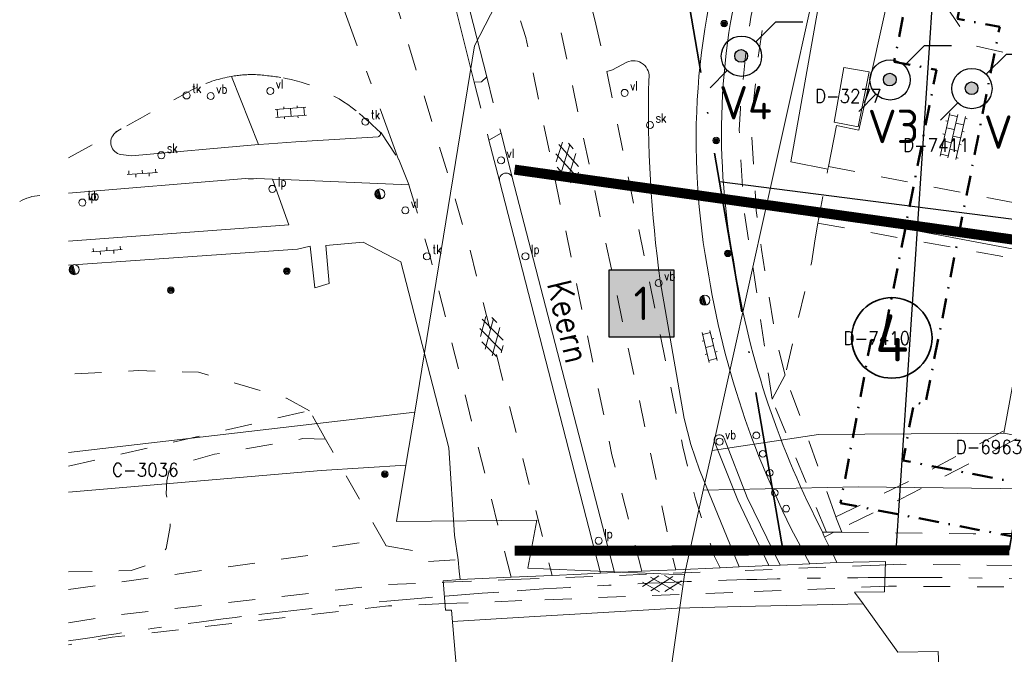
# Model space of a CAD drawing. Header units: metres. Extents: x 132072 to 132715, y 517419 to 517799.
# Tile 7 of 33: x 132078 to 132152, y 517619 to 517666. Entities that reach past the tile are written whole.
import ezdxf
from ezdxf.enums import TextEntityAlignment as Align
from ezdxf.lldxf.tags import DXFTag

# ---------------------------------------------------------------- set-up
doc = ezdxf.new("R2010")
doc.units = ezdxf.units.M
for name, pattern in [('DASHDOT', [1, 0.5, -0.25, 0, -0.25]), ('NLCS-HIDDEN', [4, 2, -2]), ('XX-HART', [13, 4, -2, 1, -2, 4]), ('XX-PROJECTGRENS', [18, 12, -3, 0, -3])]:
    doc.linetypes.add(name, pattern=pattern)
doc.layers.get('0').update_dxf_attribs({"linetype": 'CONTINUOUS'})
for name, color, linetype, lineweight in [('B-XX-MO-ONDERZOEK_PEILBUIS_GROND-S', 150, 'CONTINUOUS', 25), ('GBKN AS SPOOR', 252, 'XX-HART', 13), ('GBKN KANT FUNCTIEVERSCHIL WEG', 252, 'NLCS-HIDDEN', 13), ('GBKN KANT FUNTIEVERSCHIL', 252, 'NLCS-HIDDEN', 13), ('GBKN KANT GESLOTEN VERHARDING', 252, 'CONTINUOUS', 13), ('GBKN KANT GESLOTEN VERHARDING EIGEN TERREIN', 252, 'CONTINUOUS', 13), ('GBKN KANT GESLOTEN VERHARDING WEG', 252, 'CONTINUOUS', 13), ('GBKN KANT OPEN VERHARDING', 252, 'CONTINUOUS', 13), ('GBKN KANT OPEN VERHARDING WEG', 252, 'NLCS-HIDDEN', 13), ('GBKN KANT VERHARDING OVERIG', 252, 'CONTINUOUS', 13), ('GBKN KANT WEGVAK FUNCTIEVERSCHIL', 252, 'NLCS-HIDDEN', 13), ('GBKN KANT WEGVAK GESL VERHARDING', 252, 'NLCS-HIDDEN', 13), ('GBKN KANT WEGVAK HULPLIJN', 252, 'XX-HART', 13), ('GBKN SPOORRAIL', 252, 'NLCS-HIDDEN', 13), ('GBKN STRAATNAAM', 252, 'CONTINUOUS', 13), ('GBKN TERREINAFSCHEIDING', 252, 'NLCS-HIDDEN', 13), ('GBKN VERHARDINGSSYMBOOL', 252, 'CONTINUOUS', 13), ('GBKN VLAKAFSLUITING BEHEER GROEN', 252, 'NLCS-HIDDEN', 13), ('GBKN VLAKAFSLUITING BEHEER WEGEN', 252, 'NLCS-HIDDEN', 13), ('GRENS MAAIVELD', 252, 'NLCS-HIDDEN', 13), ('KADASTER PERCEELNUMMER', 252, 'CONTINUOUS', 13), ('KADASTER PERCEELSGRENS', 252, 'KG-KADASTRAAL', 13), ('N-XX-KG-11 MTR GRENS', 7, 'DASHDOT', 35), ('N-XX-KG-7 MTR GRENS', 7, 'DASHDOT', 35), ('N-XX-KG-PROJECTGRENS-G', 7, 'XX-PROJECTGRENS', 35), ('N-XX-MO-LOCATIE-T35', 90, 'CONTINUOUS', 35), ('N-XX-MO-ONDERZOEK_VAKINDELING-S', 2, 'CONTINUOUS', 25), ('THEMA BOOM', 252, 'CONTINUOUS', 13), ('THEMA LICHTMAST', 252, 'CONTINUOUS', 13), ('THEMA RIOOL', 252, 'CONTINUOUS', 13), ('THEMA STRAATMEUBILAIR', 252, 'CONTINUOUS', 13), ('X-XX-AL-DETAIL1-T25', 8, 'CONTINUOUS', 25), ('X-XX-AL-REFERENTIE-G', 7, 'CONTINUOUS', 18)]:
    doc.layers.add(name, color=color, linetype=linetype, lineweight=lineweight)
doc.styles.add('NLCS-ISO', font='NLCS-ISO.ttf')
doc.styles.add('NLCS-ISO-M1000-T25', font='NLCS-ISO.ttf', dxfattribs={"height": 2.5})
doc.styles.add('NLCS-ISO-M1000-T35', font='NLCS-ISO.ttf', dxfattribs={"height": 3.5})
doc.styles.add('Style-STANDARD', font='STANDARD.shx')
tags = doc.linetypes.add('KG-KADASTRAAL', pattern='A,5.5,-2,["K",Standard,S=1.8,R=0,X=0,Y=-0.9],-2,5.5,-2,[5,NLCS.SHX,S=0.75,R=0,X=0,Y=0],-2', length=19).pattern_tags.tags
tags[6] = DXFTag(74, 10)

# ---------------------------------------------------------------- blocks, each defined once
blk = doc.blocks.new('OV2')
at = {"layer": 'GBKN VERHARDINGSSYMBOOL'}
for p, q in [((0.0031, -0.023), (0.0031, 0.023)), ((0.0031, 0.02), (0.0151, 0.02)), ((0.0151, -0.023), (0.0151, 0.023)), ((0.0001, 0.01), (0.0031, 0.01)), ((0.0031, 0), (0.0151, 0)), ((0.0181, 0.01), (0.0151, 0.01)), ((0.0001, -0.01), (0.0031, -0.01)), ((0.0181, -0.01), (0.0151, -0.01)), ((0.0031, -0.02), (0.0151, -0.02))]:
    blk.add_line(p, q, dxfattribs=at)
blk = doc.blocks.new('OV6')
at = {"layer": 'GBKN VERHARDINGSSYMBOOL'}
for p, q in [((0, 0), (0.045, 0)), ((0.0025, 0), (0.0025, 0.005)), ((0.0225, 0), (0.0225, 0.005)), ((0.0325, 0), (0.0325, -0.005)), ((0.0425, 0), (0.0425, 0.005)), ((0.0125, 0), (0.0125, -0.005))]:
    blk.add_line(p, q, dxfattribs=at)
blk = doc.blocks.new('OV4')
at = {"layer": 'GBKN VERHARDINGSSYMBOOL'}
for p, q in [((0.013, 0.015), (0.013, 0.012)), ((0.033, 0.015), (0.033, 0.012)), ((0.053, 0.015), (0.053, 0.012)), ((0, 0.012), (0.066, 0.012)), ((0, 0), (0.066, 0)), ((0.003, 0.012), (0.003, 0)), ((0.013, 0), (0.013, -0.012)), ((0.023, 0.012), (0.023, 0)), ((0.033, 0), (0.033, -0.012)), ((0.043, 0.012), (0.043, 0)), ((0.053, 0), (0.053, -0.012)), ((0.063, 0.012), (0.063, 0)), ((0, -0.012), (0.066, -0.012)), ((0.003, -0.012), (0.003, -0.015)), ((0.023, -0.012), (0.023, -0.015)), ((0.043, -0.012), (0.043, -0.015)), ((0.063, -0.012), (0.063, -0.015))]:
    blk.add_line(p, q, dxfattribs=at)
blk = doc.blocks.new('GV6')
at = {"layer": 'GBKN VERHARDINGSSYMBOOL'}
for p, q in [((0.001, -0.0034), (0.026, 0.012)), ((0.001, 0.0034), (0.0261, -0.0121)), ((0.0132, -0.0101), (0.0468, 0.0101)), ((0.0132, 0.0101), (0.0468, -0.0101)), ((0.034, 0.012), (0.059, -0.0034)), ((0.034, -0.012), (0.059, 0.0034))]:
    blk.add_line(p, q, dxfattribs=at)
blk = doc.blocks.new('GV4')
at = {"layer": 'GBKN VERHARDINGSSYMBOOL'}
for p, q in [((0.0026, -0.009), (0.0408, 0.0128)), ((0.0037, 0.0052), (0.0132, 0.0107)), ((0.006, 0.0071), (0.0471, -0.0163)), ((0.0149, -0.0163), (0.056, 0.0071)), ((0.0212, 0.0128), (0.0594, -0.009)), ((0.0488, 0.0107), (0.0583, 0.0052)), ((0, -0.003), (0.027, -0.0185)), ((0.035, -0.0185), (0.062, -0.003))]:
    blk.add_line(p, q, dxfattribs=at)
blk = doc.blocks.new('boom')
at = {"layer": 'THEMA BOOM'}
for radius in [0.0243, 0.0172, 0.0112, 0.00446]:
    blk.add_circle((0, 0), radius, dxfattribs=at)
blk = doc.blocks.new('dwa')
at = {"layer": 'THEMA RIOOL'}
for p, q in [((-0.035, 0.0138), (-0.0232, -0.0296)), ((-0.0296, 0.023), (-0.0141, -0.0348)), ((-0.0236, 0.0292), (-0.0056, -0.0371)), ((-0.0169, 0.0336), (0.0022, -0.0374)), ((-0.0099, 0.0361), (0.0097, -0.0361))]:
    blk.add_line(p, q, dxfattribs=at)
blk.add_circle((0, 0), 0.0375, dxfattribs=at)
blk = doc.blocks.new('tkolk')
at = {"layer": 'THEMA RIOOL'}
blk.add_circle((0, 0), 0.0262, dxfattribs=at)
at = {"layer": 'THEMA RIOOL', "style": 'Style-STANDARD', "width": 0.9}
blk.add_text('tk', height=0.0675, dxfattribs=at).set_placement((0.0413, 0.0187))
blk = doc.blocks.new('lp')
at = {"layer": 'THEMA LICHTMAST'}
blk.add_circle((0, 0), 0.0262, dxfattribs=at)
at = {"layer": 'THEMA LICHTMAST', "style": 'Style-STANDARD', "width": 0.899999}
blk.add_text('lp', height=0.0675, dxfattribs=at).set_placement((0.0412, 0.0188))
blk = doc.blocks.new('vbord')
at = {"layer": 'THEMA STRAATMEUBILAIR'}
blk.add_circle((0, 0), 0.0262, dxfattribs=at)
at = {"layer": 'THEMA STRAATMEUBILAIR', "style": 'Style-STANDARD', "width": 0.9}
blk.add_text('vb', height=0.0675, dxfattribs=at).set_placement((0.0413, 0.0187))
blk = doc.blocks.new('vlicht')
at = {"layer": 'THEMA STRAATMEUBILAIR'}
blk.add_circle((0, 0), 0.0262, dxfattribs=at)
at = {"layer": 'THEMA STRAATMEUBILAIR', "style": 'Style-STANDARD', "width": 0.9}
blk.add_text('vl', height=0.0675, dxfattribs=at).set_placement((0.0413, 0.0187))
blk = doc.blocks.new('paal')
at = {"layer": 'THEMA STRAATMEUBILAIR'}
blk.add_circle((0, 0), 0.025, dxfattribs=at)
blk = doc.blocks.new('skolk')
at = {"layer": 'THEMA RIOOL'}
blk.add_circle((0, 0), 0.0262, dxfattribs=at)
at = {"layer": 'THEMA RIOOL', "style": 'Style-STANDARD', "width": 0.9}
blk.add_text('sk', height=0.0675, dxfattribs=at).set_placement((0.0413, 0.0188))
blk = doc.blocks.new('Ondergrond_20161213')
at = {"layer": 'GBKN AS SPOOR', "flags": 128}
blk.add_lwpolyline([(132109.976, 517623.415), (132112.723, 517623.63), (132115.335, 517623.818)], dxfattribs=at)
at = {"layer": 'GBKN AS SPOOR', "extrusion": (0, 0, -1)}
for centre, radius, start, end in [((-132144.127, 517198.566), 426.236, 88.22468, 89.84328), ((-132143.967, 517208.116), 416.686, 89.86166, 94.26557), ((-132144.25, 517202.125), 422.683, 86.0774, 88.19302), ((-132143.916, 517208.231), 416.569, 83.40927, 85.3266), ((-132149.173, 517189.572), 435.719, 81.12241, 83.00418)]:
    blk.add_arc(centre, radius, start, end, dxfattribs=at)
at = {"layer": 'GBKN KANT FUNCTIEVERSCHIL WEG', "flags": 128}
for points in [[(132113.065, 517662.096), (132114.132, 517657.891)], [(132112.129, 517661.709), (132113.234, 517657.387)]]:
    blk.add_lwpolyline(points, dxfattribs=at)
at = {"layer": 'GBKN KANT FUNTIEVERSCHIL', "flags": 128}
for points in [[(132096.852, 517657.115), (132098.847, 517657.242)], [(132097.909, 517654.435), (132099.688, 517654.363)]]:
    blk.add_lwpolyline(points, dxfattribs=at)
at = {"layer": 'GBKN KANT GESLOTEN VERHARDING', "flags": 128}
for points in [[(132124.617, 517625.263), (132127.139, 517625.378)], [(132127.139, 517625.378), (132130.449, 517625.528)], [(132130.449, 517625.528), (132131.856, 517625.592)], [(132137.122, 517625.83), (132139.142, 517625.922)], [(132139.142, 517625.922), (132142.751, 517625.989), (132142.683, 517623.739)], [(132110.005, 517622.358), (132109.817, 517624.563), (132111.077, 517624.649)], [(132111.077, 517624.649), (132114.883, 517624.822)], [(132114.883, 517624.822), (132117.939, 517624.96)], [(132121.527, 517625.123), (132120.097, 517625.058), (132117.939, 517624.96)], [(132121.527, 517625.123), (132122.568, 517625.17)], [(132122.568, 517625.17), (132124.617, 517625.263)], [(132142.683, 517623.739), (132140.453, 517623.717)], [(132140.453, 517623.717), (132141.08, 517622.841)], [(132143.66, 517619.237), (132141.08, 517622.841)], [(132110.45, 517622.369), (132110.005, 517622.358)], [(132111.153, 517613.911), (132110.45, 517622.369)], [(132143.66, 517619.237), (132146.685, 517619.29)], [(132146.685, 517619.29), (132146.762, 517617.025)]]:
    blk.add_lwpolyline(points, dxfattribs=at)
at = {"layer": 'GBKN KANT GESLOTEN VERHARDING EIGEN TERREIN', "flags": 128}
for points in [[(132116.217, 517621.861), (132127.234, 517622.525), (132131.923, 517622.632)], [(132141.08, 517622.841), (132131.923, 517622.632)], [(132110.521, 517621.518), (132116.217, 517621.861)]]:
    blk.add_lwpolyline(points, dxfattribs=at)
at = {"layer": 'GBKN KANT GESLOTEN VERHARDING WEG', "flags": 128}
for points in [[(132112.129, 517661.709), (132110.357, 517668.763)], [(132111.308, 517669.005), (132113.065, 517662.096)], [(132114.132, 517657.891), (132114.968, 517654.595)], [(132113.234, 517657.387), (132114.011, 517654.348)], [(132121.527, 517625.123), (132114.011, 517654.348)], [(132122.568, 517625.17), (132114.968, 517654.595)]]:
    blk.add_lwpolyline(points, dxfattribs=at)
at = {"layer": 'GBKN KANT OPEN VERHARDING', "flags": 128}
for points in [[(132138.553, 517681.561), (132139.947, 517679.736), (132135.704, 517655.753), (132138.469, 517655.214)], [(132139.11, 517658.475), (132140.774, 517658.12), (132143.422, 517670.142)], [(132122.008, 517662.494), (132122.437, 517662.615), (132123.503, 517663.181)], [(132138.511, 517655.426), (132139.11, 517658.475)], [(132098.847, 517657.242), (132104.979, 517657.636)], [(132086.611, 517656.22), (132096.069, 517657.047)], [(132096.069, 517657.047), (132096.852, 517657.115)], [(132138.469, 517655.214), (132138.511, 517655.426)], [(132081.931, 517653.436), (132095.095, 517654.515)], [(132095.914, 517654.515), (132097.105, 517654.467)], [(132098.338, 517651.073), (132097.105, 517654.467)], [(132097.105, 517654.467), (132097.909, 517654.435)], [(132099.688, 517654.363), (132107.277, 517654.058)], [(132081.931, 517649.841), (132098.338, 517651.073)], [(132101.089, 517649.52), (132103.878, 517649.767), (132106.675, 517648.303), (132110.254, 517634.463), (132110.678, 517627.96), (132110.948, 517626.12)], [(132098.987, 517649.264), (132081.931, 517648.054)], [(132099.914, 517649.478), (132098.987, 517649.264)], [(132125.989, 517646.907), (132127.764, 517636.641), (132128.266, 517634.709), (132128.909, 517632.82), (132131.856, 517625.592)], [(132137.825, 517628.689), (132138.053, 517628.168)], [(132138.053, 517628.168), (132138.223, 517627.817)], [(132138.223, 517627.817), (132138.834, 517626.557)], [(132111.023, 517625.268), (132110.948, 517626.12)], [(132138.834, 517626.557), (132139.142, 517625.922)], [(132111.077, 517624.649), (132111.023, 517625.268)]]:
    blk.add_lwpolyline(points, dxfattribs=at)
at = {"layer": 'GBKN KANT OPEN VERHARDING'}
for centre, radius, start, end in [((132182.597, 517657.344), 53.944, 159.81028, 189.98815), ((132181.248, 517657.9), 50.704, 162.75607, 190.7211), ((132216.518, 517659.603), 91.415, 178.55836, 187.98327), ((132085.996, 517657.207), 0.924, 131.02325, 259.05735), ((132087.876, 517654.746), 4.019, 120.46452, 128.20442), ((132104.936, 517657.854), 0.222, 281.04846, 53.00469), ((132087.073, 517664.726), 8.519, 261.54634, 266.88888), ((132095.505, 517659.747), 5.248, 265.52478, 274.47522), ((132195.335, 517658.21), 64.645, 188.66751, 207.17214), ((132195.293, 517658.316), 66.628, 188.91745, 209.18141)]:
    blk.add_arc(centre, radius, start, end, dxfattribs=at)
at = {"layer": 'GBKN KANT OPEN VERHARDING', "extrusion": (0, 0, -1)}
for centre, radius, start, end in [((-132123.992, 517662.127), 1.162, 65.12721, 191.10331), ((-132080.064, 517649.644), 3.627, 60.79709, 85.7554)]:
    blk.add_arc(centre, radius, start, end, dxfattribs=at)
at = {"layer": 'GBKN KANT OPEN VERHARDING WEG', "flags": 128}
for points in [[(132113.065, 517662.096), (132112.672, 517661.721), (132112.129, 517661.709)], [(132113.234, 517657.387), (132114.132, 517657.891)]]:
    blk.add_lwpolyline(points, dxfattribs=at)
at = {"layer": 'GBKN KANT OPEN VERHARDING WEG', "extrusion": (0, 0, -1)}
blk.add_arc((-132114.501, 517654.427), 0.496, 350.88005, 160.17574, dxfattribs=at)
at = {"layer": 'GBKN KANT VERHARDING OVERIG', "flags": 128}
for points in [[(132096.069, 517657.047), (132094.066, 517662.123)], [(132101.089, 517649.52), (132101.337, 517646.707), (132100.262, 517646.379), (132099.914, 517649.478)], [(132134.059, 517625.691), (132131.76, 517630.551), (132130.028, 517634.911)], [(132130.737, 517635.183), (132132.461, 517630.76), (132134.906, 517625.73)], [(132131.856, 517625.592), (132132.56, 517625.624), (132134.059, 517625.691)], [(132134.059, 517625.691), (132134.906, 517625.73)], [(132134.906, 517625.73), (132137.122, 517625.83)]]:
    blk.add_lwpolyline(points, dxfattribs=at)
at = {"layer": 'GBKN KANT VERHARDING OVERIG', "extrusion": (0, 0, -1)}
blk.add_arc((-132130.38, 517635.053), 0.38, 338.10839, 159.91409, dxfattribs=at)
at = {"layer": 'GBKN KANT WEGVAK FUNCTIEVERSCHIL', "flags": 128}
for points in [[(132121.106, 517666.351), (132122.008, 517662.494)], [(132081.931, 517656.058), (132085.838, 517658.21)], [(132105.07, 517658.031), (132105.209, 517657.935)], [(132105.209, 517657.935), (132106.512, 517655.932)], [(132106.512, 517655.932), (132107.277, 517654.058)]]:
    blk.add_lwpolyline(points, dxfattribs=at)
at = {"layer": 'GBKN KANT WEGVAK FUNCTIEVERSCHIL'}
blk.add_arc((132094.176, 517639.299), 23.024, 81.11237, 86.13194, dxfattribs=at)
at = {"layer": 'GBKN KANT WEGVAK GESL VERHARDING', "flags": 128}
for points in [[(132122.008, 517662.494), (132127.676, 517634.533), (132128.599, 517630.653), (132130.018, 517626.375)], [(132107.277, 517654.058), (132107.448, 517653.471)], [(132114.883, 517624.822), (132108.849, 517648.706), (132107.448, 517653.471)]]:
    blk.add_lwpolyline(points, dxfattribs=at)
at = {"layer": 'GBKN KANT WEGVAK GESL VERHARDING'}
for centre, radius, start, end in [((132095.795, 517652.051), 10.219, 99.73939, 114.69102), ((132095.797, 517652.085), 10.186, 90.38473, 99.78664), ((132095.68, 517649.824), 12.395, 51.77031, 80.46571), ((134721.507, 512869.143), 5466.436, 118.758216, 118.826244), ((132067.046, 517616.989), 55.949, 47.18594, 49.54285)]:
    blk.add_arc(centre, radius, start, end, dxfattribs=at)
at = {"layer": 'GBKN KANT WEGVAK HULPLIJN', "flags": 128}
for points in [[(132121.106, 517666.351), (132115.984, 517685.769)], [(132098.989, 517676.62), (132106.512, 517655.932)], [(132130.018, 517626.375), (132130.449, 517625.528)]]:
    blk.add_lwpolyline(points, dxfattribs=at)
at = {"layer": 'GBKN SPOORRAIL', "flags": 128}
for points in [[(132142.305, 517625.722), (132130.585, 517625.26)], [(132142.305, 517625.722), (132143.882, 517625.784), (132156.863, 517625.659), (132175.087, 517624.785), (132204.004, 517622.788), (132211.624, 517622.115)], [(132109.921, 517624.446), (132114.963, 517624.645)], [(132114.963, 517624.645), (132130.585, 517625.26)], [(132081.931, 517621.417), (132084.943, 517621.939), (132105.561, 517624.274), (132109.921, 517624.446)], [(132142.971, 517624.149), (132131.383, 517623.694)], [(132211.455, 517620.523), (132203.878, 517621.193), (132174.994, 517623.188), (132156.817, 517624.06), (132142.971, 517624.149)], [(132131.383, 517623.694), (132115.67, 517623.076)], [(132110.006, 517622.853), (132105.741, 517622.685), (132085.17, 517620.354), (132081.931, 517619.793)], [(132115.67, 517623.076), (132110.006, 517622.853)]]:
    blk.add_lwpolyline(points, dxfattribs=at)
at = {"layer": 'GBKN TERREINAFSCHEIDING', "flags": 128}
for points in [[(132153.845, 517670.467), (132152.575, 517663.698), (132149.255, 517664.439), (132145.563, 517669.851), (132143.422, 517670.142)], [(132137.723, 517651.202), (132138.308, 517654.349), (132138.415, 517654.923)], [(132138.415, 517654.923), (132138.469, 517655.214)], [(132137.506, 517650.032), (132137.723, 517651.202)], [(132137.506, 517650.032), (132137.235, 517648.221), (132135.282, 517639.883)], [(132139.061, 517629.324), (132135.282, 517639.883)], [(132081.931, 517633.083), (132088.688, 517634.65), (132099.874, 517637.223)], [(132101.07, 517635.096), (132099.874, 517637.223)], [(132105.578, 517627.168), (132101.07, 517635.096)], [(132139.117, 517629.168), (132139.061, 517629.324)], [(132139.398, 517628.43), (132139.306, 517628.671), (132139.117, 517629.168)], [(132139.491, 517628.187), (132139.398, 517628.43)], [(132138.355, 517628.172), (132138.053, 517628.168)], [(132138.355, 517628.172), (132138.917, 517628.179)], [(132138.917, 517628.179), (132138.918, 517628.179), (132139.491, 517628.187)], [(132105.578, 517627.168), (132107.564, 517626.802), (132107.619, 517625.936), (132110.948, 517626.12)]]:
    blk.add_lwpolyline(points, dxfattribs=at)
at = {"layer": 'GBKN VLAKAFSLUITING BEHEER GROEN', "flags": 128}
for points in [[(132134.311, 517638.077), (132133.147, 517646.162), (132132.186, 517652.391), (132131.865, 517658.109), (132131.956, 517659.759), (132132.392, 517664.364), (132132.758, 517666.679), (132133.514, 517669.605), (132135.094, 517673.042), (132135.919, 517672.515), (132134.865, 517670.407), (132133.701, 517666.425), (132133.245, 517663.311), (132132.856, 517659.531), (132132.787, 517657.743), (132133.132, 517652.143), (132133.522, 517649.233), (132134.618, 517642.454), (132135.282, 517639.883)], [(132099.874, 517637.223), (132098.159, 517638.147), (132091.617, 517640.084), (132087.147, 517640.216), (132081.931, 517639.949)], [(132134.311, 517638.077), (132135.282, 517639.883)], [(132138.355, 517628.172), (132134.311, 517638.077)]]:
    blk.add_lwpolyline(points, dxfattribs=at)
at = {"layer": 'GBKN VLAKAFSLUITING BEHEER WEGEN', "flags": 128}
for points in [[(132081.931, 517744.81), (132088.115, 517735.814), (132093.519, 517726.993), (132098.164, 517718.443), (132103.275, 517708.136), (132105.748, 517702.574), (132112.817, 517684.971), (132118.54, 517665.69), (132126.922, 517626.254), (132127.139, 517625.378)], [(132081.931, 517727.31), (132084.361, 517723.397), (132089.48, 517714.06), (132098.043, 517694.918), (132110.326, 517654.317), (132111.743, 517649.497), (132117.939, 517624.96)], [(132124.617, 517625.263), (132122.388, 517633.939), (132115.973, 517665.025), (132109.905, 517683.573), (132106.313, 517692.529)]]:
    blk.add_lwpolyline(points, dxfattribs=at)
at = {"layer": 'GRENS MAAIVELD', "flags": 128}
for points in [[(132138.511, 517655.426), (132153.203, 517652.536)], [(132137.723, 517651.202), (132152.534, 517648.528), (132153.203, 517652.536)], [(132139.491, 517628.187), (132149.279, 517628.06), (132154.586, 517628.083), (132154.557, 517629.362), (132162.562, 517628.857), (132163.427, 517628.193), (132164.685, 517628.175), (132165.842, 517628.672), (132167.949, 517628.544), (132168.865, 517627.871), (132191.164, 517626.517), (132213.113, 517624.246), (132213.559, 517626.195), (132164.819, 517635.579), (132157.84, 517636.692), (132158.655, 517642.055)], [(132139.061, 517629.324), (132144.926, 517632.179), (132157.491, 517638.894), (132157.988, 517637.975), (132143.87, 517630.626), (132139.398, 517628.43)], [(132101.07, 517635.096), (132099.383, 517635.147), (132092.803, 517633.979), (132090.239, 517633.28), (132089.421, 517632.77), (132089.253, 517632.009), (132089.199, 517631.033), (132089.466, 517629.422), (132089.498, 517628.612), (132089.197, 517626.971), (132088.451, 517625.943), (132086.601, 517625.312), (132081.931, 517625.22)], [(132138.223, 517627.817), (132138.917, 517628.179)], [(132081.931, 517623.908), (132100.576, 517626.561), (132101.256, 517627.032), (132104.22, 517627.482), (132105.578, 517627.168)]]:
    blk.add_lwpolyline(points, dxfattribs=at)
at = {"layer": 'KADASTER PERCEELSGRENS', "flags": 128}
for points in [[(132081.931, 517732.437), (132124.089, 517687.565), (132112.167, 517664.406), (132107.715, 517637.119)], [(132133.943, 517652.722), (132138.991, 517675.456)], [(132141.546, 517662.459), (132140.707, 517658.38), (132138.938, 517658.716), (132139.642, 517662.79), (132141.546, 517662.459)], [(132129.845, 517634.268), (132133.943, 517652.722)], [(132133.943, 517652.722), (132154.015, 517648.932)], [(132154.015, 517648.932), (132151.551, 517635.542)], [(132081.931, 517634.112), (132107.715, 517637.119)], [(132107.05, 517633.179), (132107.715, 517637.119)], [(132129.188, 517631.308), (132140.727, 517631.561), (132159.734, 517631.325), (132179.589, 517630.234), (132151.551, 517635.542)], [(132151.551, 517635.542), (132137.767, 517635.446), (132129.845, 517634.268)], [(132129.188, 517631.308), (132129.845, 517634.268)], [(132107.05, 517633.179), (132100.741, 517632.782), (132081.931, 517631.156)], [(132127.788, 517625.004), (132116.129, 517625.497), (132116.801, 517629.062), (132106.342, 517628.983), (132107.05, 517633.179)], [(132127.788, 517625.004), (132129.188, 517631.308)], [(132127.788, 517625.004), (132125.748, 517610.762), (132126.094, 517609.402)]]:
    blk.add_lwpolyline(points, dxfattribs=at)
at = {"layer": 'GBKN VERHARDINGSSYMBOOL', "zscale": 10}
for name, p, xscale, yscale, rotation in [('OV2', (132098.449, 517659.896), 49.99999999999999, 49.99999999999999, 274.3591516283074), ('OV4', (132147.402, 517656.063), 50, 50, 77.28466301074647), ('GV4', (132118.848, 517657.271), 49.99999999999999, 49.99999999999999, 282.2988551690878), ('OV6', (132086.307, 517654.822), 49.99999999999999, 49.99999999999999, 3.897896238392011), ('OV6', (132083.671, 517649.06), 50, 50, 4.359151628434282), ('GV4', (132113.139, 517644.29), 50, 50, 284.8981872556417), ('OV2', (132130.101, 517642.113), 49.99999999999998, 49.99999999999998, 193.2438020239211), ('GV6', (132124.612, 517624.29), 49.99999999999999, 49.99999999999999, 2.00653893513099)]:
    blk.add_blockref(name, p, dxfattribs=dict(at, xscale=xscale, yscale=yscale, rotation=rotation))
at = {"layer": 'THEMA BOOM', "xscale": 10, "yscale": 10}
for p in [(132130.74, 517666.059), (132130.149, 517657.345), (132131.011, 517648.946), (132098.18, 517647.627), (132089.552, 517646.204), (132105.476, 517632.492)]:
    blk.add_blockref('boom', p, dxfattribs=at)
at = {"layer": 'THEMA LICHTMAST', "xscale": 10, "yscale": 10}
for p in [(132097.103, 517653.746), (132082.965, 517652.731), (132115.949, 517648.724), (132121.394, 517627.535)]:
    blk.add_blockref('lp', p, dxfattribs=at)
at = {"layer": 'THEMA RIOOL', "xscale": 10, "yscale": 10}
for name, p in [('tkolk', (132090.719, 517660.706)), ('tkolk', (132104.032, 517658.755)), ('skolk', (132125.223, 517658.503)), ('skolk', (132088.839, 517656.255)), ('dwa', (132105.116, 517653.366)), ('tkolk', (132108.609, 517648.721)), ('dwa', (132082.358, 517647.73)), ('dwa', (132129.305, 517645.451))]:
    blk.add_blockref(name, p, dxfattribs=at)
at = {"layer": 'THEMA STRAATMEUBILAIR', "xscale": 10, "yscale": 10}
for name, p in [('vbord', (132092.519, 517660.661)), ('vlicht', (132096.949, 517661.038)), ('vlicht', (132123.33, 517660.897)), ('vlicht', (132114.135, 517655.871)), ('vbord', (132082.965, 517652.731)), ('vlicht', (132107.007, 517652.145)), ('vbord', (132125.862, 517646.732)), ('vbord', (132130.4, 517634.921)), ('paal', (132133.136, 517635.385)), ('paal', (132133.612, 517634.016)), ('paal', (132134.133, 517632.592)), ('paal', (132134.512, 517631.111)), ('paal', (132135.363, 517629.93))]:
    blk.add_blockref(name, p, dxfattribs=at)
at = {"layer": 'GBKN STRAATNAAM', "style": 'Style-STANDARD'}
blk.add_text('Keern', height=1.8, rotation=283.33941, dxfattribs=at).set_placement((132119.143, 517643.863), align=Align.MIDDLE_CENTER)
at = {"layer": 'KADASTER PERCEELNUMMER', "style": 'Style-STANDARD'}
for s, p in [('D-3277', (132139.98, 517660.665)), ('D-7411', (132146.529, 517656.999)), ('D-7410', (132142.105, 517642.622)), ('D-6963', (132150.459, 517634.519)), ('C-3036', (132087.653, 517632.819))]:
    blk.add_text(s, height=1, dxfattribs=at).set_placement(p, align=Align.MIDDLE_CENTER)
blk = doc.blocks.new('B-SMO-BODEM_PEILBUIS_1FILTER_DERDEN-SO')
h = blk.add_hatch(color=256)
h.paths.add_polyline_path([(0.342, 0.33, 0.674735), (-0.475, 0, 0.205372), (-0.328, -0.344)])
h.paths.add_polyline_path([(0.475, 0, 0.194219), (0.342, 0.33), (-0.328, -0.344, 0.659239)])
at = {"color": 0, "linetype": 'Continuous'}
blk.add_line((2.588, 2.541), (4.593, 2.541), dxfattribs=at)
at = {"color": 0, "linetype": 'Continuous', "flags": 128}
for points in [[(1.083, 1.038), (2.588, 2.541)], [(-2.313, -2.37), (-1.033, -1.089)]]:
    blk.add_lwpolyline(points, dxfattribs=at)
at = {"color": 0, "linetype": 'Continuous'}
for centre, radius in [((0.023, -0.023), 1.5), ((0, 0), 0.475)]:
    blk.add_circle(centre, radius, dxfattribs=at)
at = {"style": 'NLCS-ISO'}
blk.add_attdef('NR', (2.958, -1.566), '', height=2.5, dxfattribs=at)

msp = doc.modelspace()

# ---------------------------------------------------------------- linework, layer by layer
at = {"layer": 'N-XX-KG-11 MTR GRENS', "lineweight": 50, "ltscale": 3, "flags": 128}
msp.add_lwpolyline([(132563.144, 517605.336), (132563.142, 517605.336), (132547.327, 517606.531), (132540.476, 517607.211), (132533.544, 517608.225), (132533.248, 517608.303, -0.031808), (132516.042, 517612.465), (132510.411, 517614.344), (132478.026, 517625.971), (132474.79, 517616.951), (132434.209, 517629.489), (132421.983, 517633.877), (132400.091, 517640.684), (132388.239, 517644.377), (132352.216, 517654.863), (132333.037, 517659.9), (132326.926, 517661.07), (132325.722, 517654.9), (132273.54, 517665.076), (132272.71, 517660.818), (132147.652, 517684.873), (132143.397, 517663.205), (132146.55, 517662.626), (132142.56, 517642.348), (132141.677, 517642.513), (132139.4, 517630.343), (132152.141, 517627.874)], format="xyb", dxfattribs=at)
at = {"layer": 'N-XX-KG-7 MTR GRENS', "lineweight": 50, "ltscale": 3, "flags": 128}
msp.add_lwpolyline([(132562.842, 517601.347), (132562.841, 517601.347), (132546.979, 517602.546), (132539.988, 517603.239), (132532.742, 517604.3), (132532.39, 517604.393, -0.031586), (132514.815, 517608.657), (132509.102, 517610.564), (132480.44, 517620.854), (132477.264, 517612), (132432.942, 517625.693), (132420.713, 517630.083), (132398.903, 517636.865), (132387.085, 517640.547), (132351.149, 517651.008), (132332.152, 517655.996), (132330.089, 517656.392), (132328.883, 517650.208), (132276.7, 517660.384), (132275.872, 517656.137), (132150.809, 517680.193), (132148.103, 517666.408), (132151.257, 517665.83), (132145.72, 517637.687), (132144.873, 517637.846), (132144.062, 517633.514), (132152.902, 517631.801)], format="xyb", dxfattribs=at)
at = {"layer": 'N-XX-KG-PROJECTGRENS-G'}
msp.add_lwpolyline([(132533.179, 517731.791), (132539.115, 517722.882), (132573.459, 517625.793), (132663.733, 517608.959), (132670.707, 517589.562), (132662.412, 517577.612), (132159.388, 517670.64), (132151.964, 517626.832), (132135.132, 517626.746), (132125.645, 517681.954), (132161.453, 517700.047), (132448.806, 517718.75)], close=True, dxfattribs=at)
at = {"layer": 'N-XX-MO-LOCATIE-T35'}
msp.add_circle((132143.224, 517642.648), 3, dxfattribs=at)
at = {"layer": 'N-XX-MO-ONDERZOEK_VAKINDELING-S'}
for p, q in [((132143.548, 517626.789), (132147.38, 517684.822)), ((132156.055, 517650.972), (132130.401, 517654.276))]:
    msp.add_line(p, q, dxfattribs=at)
at = {"layer": 'X-XX-AL-DETAIL1-T25', "color": 10, "const_width": 0.75}
for points in [[(132115.138, 517655.183), (132155.801, 517649.472)], [(132115.138, 517626.799), (132151.964, 517626.832)]]:
    msp.add_lwpolyline(points, dxfattribs=at)

# ---------------------------------------------------------------- block references
at = {"layer": 'B-XX-MO-ONDERZOEK_PEILBUIS_GROND-S'}
ref = msp.add_blockref('B-SMO-BODEM_PEILBUIS_1FILTER_DERDEN-SO', (132132.006, 517663.654), dxfattribs=at)
ref.add_attrib('NR', 'V4', (132130.366, 517658.915), dxfattribs={"layer": '0', "height": 2.5, "style": 'NLCS-ISO'})
ref = msp.add_blockref('B-SMO-BODEM_PEILBUIS_1FILTER_DERDEN-SO', (132143.073, 517661.888), dxfattribs=at)
ref.add_attrib('NR', 'V3', (132141.433, 517657.149), dxfattribs={"layer": '0', "height": 2.5, "style": 'NLCS-ISO'})
msp.add_blockref('B-SMO-BODEM_PEILBUIS_1FILTER_DERDEN-SO', (132149.164, 517661.245), dxfattribs=at).add_auto_attribs({'NR': 'V1'})
ref = msp.add_blockref('B-SMO-BODEM_PEILBUIS_1FILTER_DERDEN-SO', (132149.164, 517661.245), dxfattribs=at)
ref.add_attrib('NR', 'V2', (132150.076, 517656.728), dxfattribs={"layer": '0', "height": 2.5, "style": 'NLCS-ISO'})
at = {"layer": 'X-XX-AL-REFERENTIE-G'}
msp.add_blockref('Ondergrond_20161213', (0, 0), dxfattribs=at)

# ---------------------------------------------------------------- texts
at = {"layer": 'N-XX-MO-LOCATIE-T35', "style": 'NLCS-ISO-M1000-T35'}
msp.add_text('4', height=3.5, dxfattribs=at).set_placement((132143.224, 517642.648), align=Align.MIDDLE_CENTER)
at = {"layer": 'X-XX-AL-DETAIL1-T25', "insert": (132124.598, 517645.215), "char_height": 2.5, "width": 2.31371, "attachment_point": 5, "style": 'NLCS-ISO-M1000-T25', "bg_fill": 17, "box_fill_scale": 1.5, "bg_fill_color": 10, "bg_fill_transparency": 0}
msp.add_mtext('1', dxfattribs=at)

doc.saveas('drawing.dxf')
